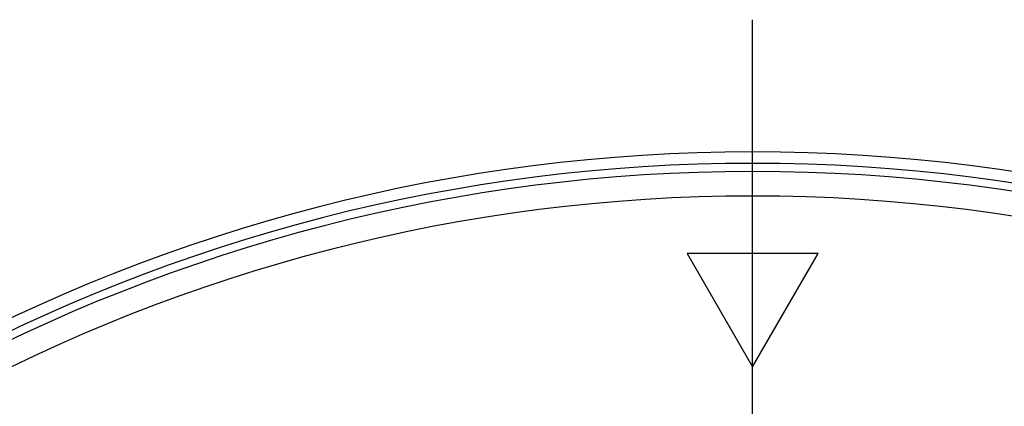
# Model space of a CAD drawing. Header units: millimetres. Extents: x 0 to 594, y 0 to 420.
# Tile 47 of 50: x 360 to 390, y 303 to 315. Entities that reach past the tile are written whole.
import ezdxf

# ---------------------------------------------------------------- set-up
doc = ezdxf.new("R2010")
doc.units = ezdxf.units.MM
doc.layers.add('SLD-0', color=7, linetype='Continuous')

# ---------------------------------------------------------------- blocks, each defined once
blk = doc.blocks.new('SW_CENTERMARKSYMBOL_1')
at = {"layer": 'SLD-0', "color": 0}
blk.add_line((0, 2.5), (0, 57.14), dxfattribs=at)

msp = doc.modelspace()

# ---------------------------------------------------------------- linework, layer by layer
at = {"color": 7, "linetype": 'Continuous', "lineweight": 25}
for p, q in [((380.617115, 307.475814), (382.617115, 304.011712)), ((384.617115, 307.475814), (380.617115, 307.475814)), ((382.617115, 304.011712), (384.617115, 307.475814))]:
    msp.add_line(p, q, dxfattribs=at)
for radius, start, end in [(53.1, 32.663006, 147.336994), (52.75, 32.683519, 147.316481), (52.5, 32.6983388, 147.3016612), (51.75, 32.7436587, 147.2563413)]:
    msp.add_arc((382.617115, 257.475814), radius, start, end, dxfattribs=at)

# ---------------------------------------------------------------- block references
at = {"layer": 'SLD-0', "color": 7}
msp.add_blockref('SW_CENTERMARKSYMBOL_1', (382.617115, 257.475814), dxfattribs=at)

doc.saveas('drawing.dxf')
